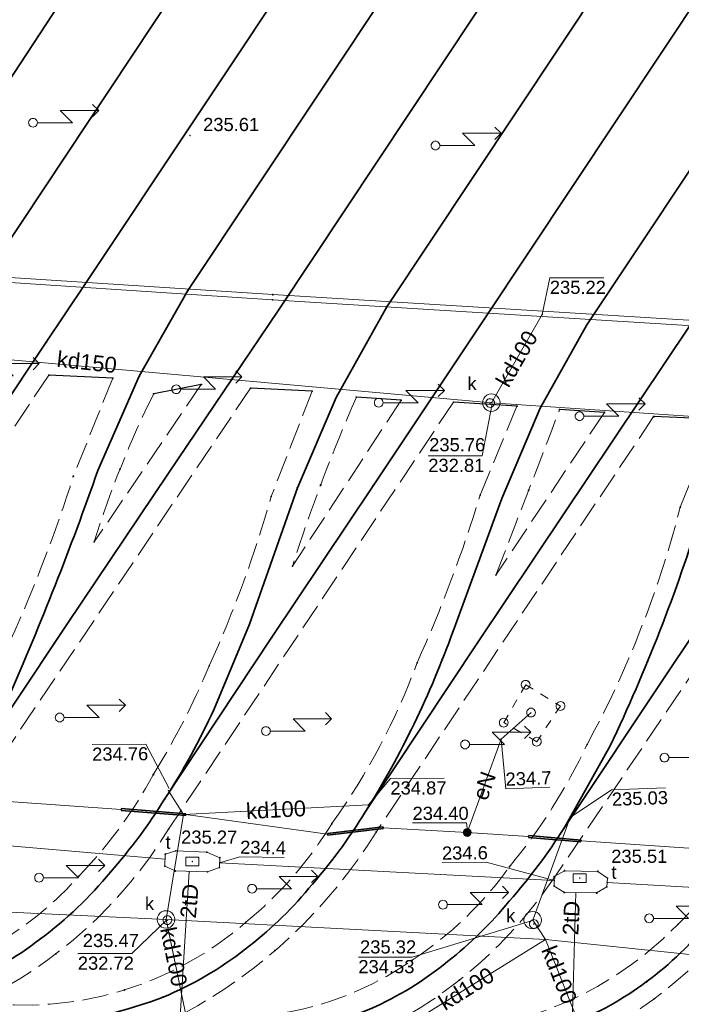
# Model space of a CAD drawing. Header units: metres. Extents: x 6603648 to 6604252, y 5739748 to 5740166.
# Tile 30 of 114: x 6603904 to 6603942, y 5739851 to 5739907. Entities that reach past the tile are written whole.
import ezdxf
from ezdxf.enums import TextEntityAlignment as Align

# ---------------------------------------------------------------- set-up
doc = ezdxf.new("R2010")
doc.units = ezdxf.units.M
doc.linetypes.add('PRZER1-1', pattern=[1, 0.5, -0.5])
doc.linetypes.add('PRZER3-1', pattern=[2, 1.5, -0.5])
doc.layers.get('0').update_dxf_attribs({"linetype": 'CONTINUOUS'})
for name, color, linetype, lineweight, true_color in [('GSLKOU', 7, 'CONTINUOUS', 18, 0x0a0909), ('GSLKRW', 7, 'CONTINUOUS', 25, 0x0a0909), ('GSLTTR', 7, 'CONTINUOUS', 35, 0x0a0909), ('GSPPRB', 7, 'CONTINUOUS', 18, 0x0a0909), ('GSPWPS', 7, 'CONTINUOUS', 13, 0x0a0909), ('GSPWPS_O', 7, 'CONTINUOUS', 13, 0x0a0909), ('GSSPDR', 7, 'CONTINUOUS', 18, 0x0a0909), ('GULENN', 1, 'CONTINUOUS', 18, 0xff0000), ('GULENN_O', 1, 'CONTINUOUS', 18, 0xff0000), ('GULEOR', 1, 'CONTINUOUS', 35, 0xff0000), ('GULKDP', 7, 'CONTINUOUS', 18, 0x803300), ('GULKDP_O', 7, 'CONTINUOUS', 18, 0x803300), ('GULTPR', 7, 'CONTINUOUS', 18, 0xff9100), ('GULTPR_O', 7, 'CONTINUOUS', 18, 0xff9100), ('GUPISL', 7, 'CONTINUOUS', 18, 0x0a0909), ('GUPKSD', 7, 'CONTINUOUS', 18, 0x803300), ('GUPKWZ', 7, 'CONTINUOUS', 18, 0x0a0909), ('GUPKWZ_O', 7, 'CONTINUOUS', 18, 0x0a0909), ('GUPTWZ', 7, 'CONTINUOUS', 18, 0x0a0909), ('GUPTWZ_O', 7, 'CONTINUOUS', 18, 0x0a0909), ('GUSIKP', 7, 'CONTINUOUS', 18, 0x0a0909), ('GUSISL', 7, 'CONTINUOUS', 18, 0x0a0909)]:
    doc.layers.add(name, color=color, linetype=linetype, lineweight=lineweight, true_color=true_color)
for name, color, linetype, true_color in [('GUPESH', 1, 'CONTINUOUS', 0xff0000), ('GUPESH_O', 1, 'CONTINUOUS', 0xff0000), ('GUPEUI', 7, 'CONTINUOUS', 0x0a0909), ('GUPKSH', 7, 'CONTINUOUS', 0x803300), ('GUPKSH_O', 7, 'CONTINUOUS', 0x803300), ('GUPTSH', 7, 'CONTINUOUS', 0xff9100), ('GUPTSH_O', 7, 'CONTINUOUS', 0xff9100)]:
    doc.layers.add(name, color=color, linetype=linetype, true_color=true_color)
doc.styles.add('Arial', font='arial.ttf')

# ---------------------------------------------------------------- blocks, each defined once
blk = doc.blocks.new('GSPPRB0')
at = {"color": 0, "lineweight": 18}
blk.add_lwpolyline([(-0.007955, 0.0225), (0.007955, 0.0225), (0.0225, 0.007955), (0.0225, -0.007955), (0.007955, -0.0225), (-0.007955, -0.0225), (-0.0225, -0.007955), (-0.0225, 0.007955)], close=True, dxfattribs=at)
blk = doc.blocks.new('GSPWPS1')
blk.add_hatch(color=0).paths.add_polyline_path([(0, 0.045), (-0.011647, 0.043467), (-0.0225, 0.038971), (-0.03182, 0.03182), (-0.038971, 0.0225), (-0.043467, 0.011647), (-0.045, 0), (-0.043467, -0.011647), (-0.038971, -0.0225), (-0.03182, -0.03182), (-0.0225, -0.038971), (-0.011647, -0.043467), (0, -0.045), (0.011647, -0.043467), (0.0225, -0.038971), (0.03182, -0.03182), (0.038971, -0.0225), (0.043467, -0.011647), (0.045, 0), (0.043467, 0.011647), (0.038971, 0.0225), (0.03182, 0.03182), (0.0225, 0.038971), (0.011647, 0.043467)])
blk = doc.blocks.new('GUPISL1_5')
at = {"color": 0}
for points in [[(0.25, 0), (2.25, 0), (1.55, 0.7), (3.75, 0.7)], [(3.396745, 1.05234), (3.75, 0.7), (3.396745, 0.34766)]]:
    blk.add_lwpolyline(points, dxfattribs=at)
blk.add_lwpolyline([(0.25, 0), (0.241481, -0.064705), (0.216506, -0.125), (0.176777, -0.176777), (0.125, -0.216506), (0.064705, -0.241481), (0, -0.25), (-0.064705, -0.241481), (-0.125, -0.216506), (-0.176777, -0.176777), (-0.216506, -0.125), (-0.241481, -0.064705), (-0.25, 0), (-0.241481, 0.064705), (-0.216506, 0.125), (-0.176777, 0.176777), (-0.125, 0.216506), (-0.064705, 0.241481), (0, 0.25), (0.064705, 0.241481), (0.125, 0.216506), (0.176777, 0.176777), (0.216506, 0.125), (0.241481, 0.064705)], close=True, dxfattribs=at)
blk = doc.blocks.new('GUPESH1')
blk.add_hatch(color=0).paths.add_polyline_path([(0, 0.045), (-0.011647, 0.043467), (-0.0225, 0.038971), (-0.03182, 0.03182), (-0.038971, 0.0225), (-0.043467, 0.011647), (-0.045, 0), (-0.043467, -0.011647), (-0.038971, -0.0225), (-0.03182, -0.03182), (-0.0225, -0.038971), (-0.011647, -0.043467), (0, -0.045), (0.011647, -0.043467), (0.0225, -0.038971), (0.03182, -0.03182), (0.038971, -0.0225), (0.043467, -0.011647), (0.045, 0), (0.043467, 0.011647), (0.038971, 0.0225), (0.03182, 0.03182), (0.0225, 0.038971), (0.011647, 0.043467)])
blk = doc.blocks.new('GUPISL1_4')
at = {"color": 0}
blk.add_lwpolyline([(0.25, 0), (0.241481, -0.064705), (0.216506, -0.125), (0.176777, -0.176777), (0.125, -0.216506), (0.064705, -0.241481), (0, -0.25), (-0.064705, -0.241481), (-0.125, -0.216506), (-0.176777, -0.176777), (-0.216506, -0.125), (-0.241481, -0.064705), (-0.25, 0), (-0.241481, 0.064705), (-0.216506, 0.125), (-0.176777, 0.176777), (-0.125, 0.216506), (-0.064705, 0.241481), (0, 0.25), (0.064705, 0.241481), (0.125, 0.216506), (0.176777, 0.176777), (0.216506, 0.125), (0.241481, 0.064705)], close=True, dxfattribs=at)
blk = doc.blocks.new('GUPEUI1')
blk.add_hatch(color=0).paths.add_polyline_path([(0, 0.25), (-0.064705, 0.241481), (-0.125, 0.216506), (-0.176777, 0.176777), (-0.216506, 0.125), (-0.241481, 0.064705), (-0.25, 0), (-0.241481, -0.064705), (-0.216506, -0.125), (-0.176777, -0.176777), (-0.125, -0.216506), (-0.064705, -0.241481), (0, -0.25), (0.064705, -0.241481), (0.125, -0.216506), (0.176777, -0.176777), (0.216506, -0.125), (0.241481, -0.064705), (0.25, 0), (0.241481, 0.064705), (0.216506, 0.125), (0.176777, 0.176777), (0.125, 0.216506), (0.064705, 0.241481)])
blk = doc.blocks.new('GUPTSH1')
blk.add_hatch(color=0).paths.add_polyline_path([(0, 0.045), (-0.011647, 0.043467), (-0.0225, 0.038971), (-0.03182, 0.03182), (-0.038971, 0.0225), (-0.043467, 0.011647), (-0.045, 0), (-0.043467, -0.011647), (-0.038971, -0.0225), (-0.03182, -0.03182), (-0.0225, -0.038971), (-0.011647, -0.043467), (0, -0.045), (0.011647, -0.043467), (0.0225, -0.038971), (0.03182, -0.03182), (0.038971, -0.0225), (0.043467, -0.011647), (0.045, 0), (0.043467, 0.011647), (0.038971, 0.0225), (0.03182, 0.03182), (0.0225, 0.038971), (0.011647, 0.043467)])
blk = doc.blocks.new('GUPKWZ1_1')
at = {"color": 0}
blk.add_lwpolyline([(0.25, 0), (0.241481, -0.064705), (0.216506, -0.125), (0.176777, -0.176777), (0.125, -0.216506), (0.064705, -0.241481), (0, -0.25), (-0.064705, -0.241481), (-0.125, -0.216506), (-0.176777, -0.176777), (-0.216506, -0.125), (-0.241481, -0.064705), (-0.25, 0), (-0.241481, 0.064705), (-0.216506, 0.125), (-0.176777, 0.176777), (-0.125, 0.216506), (-0.064705, 0.241481), (0, 0.25), (0.064705, 0.241481), (0.125, 0.216506), (0.176777, 0.176777), (0.216506, 0.125), (0.241481, 0.064705)], close=True, dxfattribs=at)
blk = doc.blocks.new('GUPKSD1_1')
at = {"color": 0}
blk.add_lwpolyline([(0.5, 0), (0.482963, -0.12941), (0.433013, -0.25), (0.353553, -0.353553), (0.25, -0.433013), (0.12941, -0.482963), (0, -0.5), (-0.12941, -0.482963), (-0.25, -0.433013), (-0.353553, -0.353553), (-0.433013, -0.25), (-0.482963, -0.12941), (-0.5, 0), (-0.482963, 0.12941), (-0.433013, 0.25), (-0.353553, 0.353553), (-0.25, 0.433013), (-0.12941, 0.482963), (0, 0.5), (0.12941, 0.482963), (0.25, 0.433013), (0.353553, 0.353553), (0.433013, 0.25), (0.482963, 0.12941)], close=True, dxfattribs=at)
blk = doc.blocks.new('GUPTWZ1_3')
at = {"color": 0}
blk.add_lwpolyline([(0.375, -0.25), (-0.375, -0.25), (-0.375, 0.25), (0.375, 0.25)], close=True, dxfattribs=at)
blk = doc.blocks.new('GUPKSH1')
blk.add_hatch(color=0).paths.add_polyline_path([(0, 0.045), (-0.011647, 0.043467), (-0.0225, 0.038971), (-0.03182, 0.03182), (-0.038971, 0.0225), (-0.043467, 0.011647), (-0.045, 0), (-0.043467, -0.011647), (-0.038971, -0.0225), (-0.03182, -0.03182), (-0.0225, -0.038971), (-0.011647, -0.043467), (0, -0.045), (0.011647, -0.043467), (0.0225, -0.038971), (0.03182, -0.03182), (0.038971, -0.0225), (0.043467, -0.011647), (0.045, 0), (0.043467, 0.011647), (0.038971, 0.0225), (0.03182, 0.03182), (0.0225, 0.038971), (0.011647, 0.043467)])
blk = doc.blocks.new('GUSISL2_1')
at = {"color": 0}
blk.add_lwpolyline([(0.25, 0), (0.241481, -0.064705), (0.216506, -0.125), (0.176777, -0.176777), (0.125, -0.216506), (0.064705, -0.241481), (0, -0.25), (-0.064705, -0.241481), (-0.125, -0.216506), (-0.176777, -0.176777), (-0.216506, -0.125), (-0.241481, -0.064705), (-0.25, 0), (-0.241481, 0.064705), (-0.216506, 0.125), (-0.176777, 0.176777), (-0.125, 0.216506), (-0.064705, 0.241481), (0, 0.25), (0.064705, 0.241481), (0.125, 0.216506), (0.176777, 0.176777), (0.216506, 0.125), (0.241481, 0.064705)], close=True, dxfattribs=at)

msp = doc.modelspace()

# ---------------------------------------------------------------- linework, layer by layer
at = {"layer": 'GSLKOU', "color": 18, "linetype": 'PRZER3-1', "lineweight": 18, "true_color": 0x0a0909}
for points in [[(6603905.421, 5739886.543), (6603889.689, 5739863.073)], [(6603909.065, 5739886.376), (6603906.817, 5739880.769)], [(6603916.939, 5739885.803), (6603899.387, 5739859.766)], [(6603914.124, 5739886.007), (6603908.003, 5739877.022)], [(6603920.453, 5739885.624), (6603918.113, 5739879.615)], [(6603925.535, 5739885.105), (6603919.333, 5739875.639)], [(6603928.527, 5739885.005), (6603912.253, 5739860.614)], [(6603932.153, 5739884.768), (6603930.044, 5739879.694)], [(6603939.956, 5739884.174), (6603924.109, 5739860.451)], [(6603937.151, 5739884.418), (6603930.946, 5739875.122)], [(6603943.5, 5739884.035), (6603941.481, 5739879.003)], [(6603951.593, 5739883.457), (6603934.284, 5739857.845)]]:
    msp.add_lwpolyline(points, dxfattribs=at)
for points in [[(6603911.404, 5739885.472, 0.039473), (6603908.003, 5739877.022)], [(6603922.98, 5739885.284, 0.026304), (6603919.333, 5739875.639)], [(6603934.587, 5739884.576, -0.001097), (6603930.946, 5739875.122)], [(6603906.817, 5739880.769, -0.029516), (6603903.215, 5739871.365)], [(6603918.113, 5739879.615, -0.037085), (6603914.577, 5739869.943)], [(6603930.044, 5739879.694, -0.031855), (6603926.446, 5739870.11)], [(6603941.481, 5739879.003, -0.061178), (6603936.161, 5739865.454)], [(6603914.577, 5739869.943, -0.038964), (6603911.381, 5739863.727)], [(6603926.446, 5739870.11, -0.06691), (6603921.579, 5739860.931)], [(6603936.161, 5739865.454, -0.062195), (6603931.731, 5739858.474)], [(6603911.381, 5739863.727, -0.067537), (6603907.146, 5739857.951)], [(6603921.579, 5739860.931, -0.08371), (6603916.671, 5739855.301)], [(6603945.838, 5739861.247, -0.083497), (6603941.339, 5739855.175)], [(6603901.369, 5739850.754, 0.142661), (6603912.253, 5739860.614)], [(6603913.056, 5739850.058, 0.131918), (6603924.109, 5739860.451)], [(6603931.731, 5739858.474, -0.091719), (6603926.167, 5739853.131)], [(6603907.146, 5739857.951, -0.077474), (6603902.452, 5739854.086)], [(6603924.466, 5739849.186, 0.127635), (6603934.284, 5739857.845)], [(6603935.693, 5739848.421, 0.141911), (6603945.616, 5739856.852)], [(6603916.671, 5739855.301, -0.217444), (6603901.369, 5739850.754)], [(6603941.339, 5739855.175, -0.234135), (6603924.466, 5739849.186)], [(6603952.961, 5739854.678, -0.250532), (6603935.693, 5739848.421)], [(6603926.167, 5739853.131, -0.191375), (6603913.056, 5739850.058)]]:
    msp.add_lwpolyline(points, format="xyb", dxfattribs=at)
at = {"layer": 'GSLKRW', "color": 18, "linetype": 'Continuous', "lineweight": 25, "true_color": 0x0a0909}
for points in [[(6603909.065, 5739886.376), (6603905.421, 5739886.543)], [(6603914.124, 5739886.007), (6603911.404, 5739885.472)], [(6603920.453, 5739885.624), (6603916.939, 5739885.803)], [(6603925.535, 5739885.105), (6603922.98, 5739885.284)], [(6603932.153, 5739884.768), (6603928.527, 5739885.005)], [(6603937.151, 5739884.418), (6603934.587, 5739884.576)], [(6603943.5, 5739884.035), (6603939.956, 5739884.174)]]:
    msp.add_lwpolyline(points, dxfattribs=at)
at = {"layer": 'GSLTTR', "color": 18, "linetype": 'Continuous', "lineweight": 35, "true_color": 0x0a0909}
for points in [[(6603896.25, 5739892.88), (6603911.631, 5739916.334), (6603950.637, 5739974.765), (6603974.788, 5740010.882), (6603979.5, 5740017.849, -0.000192), (6603983.94, 5740024.508, -0.001582), (6603986.204, 5740027.9, 0.000426), (6603988.97, 5740031.98, 0.004336), (6603993.815, 5740039.164, -0.036542), (6603995.936, 5740042.396, -0.023585), (6603997.69, 5740044.459, -0.03739), (6604000.116, 5740046.765, -0.047473), (6604003.608, 5740049.112, -0.040836), (6604006.48, 5740050.414, -0.06058), (6604013.511, 5740051.817)], [(6603907.47, 5739891.72), (6603959.098, 5739969.244), (6603986.911, 5740010.264), (6603996.213, 5740024.022), (6603999.054, 5740028.236), (6604001.548, 5740031.898), (6604004.612, 5740036.486, -0.022703), (6604006.814, 5740039.93, -0.028265), (6604009.033, 5740042.819, -0.0332), (6604011.444, 5740045.328, -0.033324), (6604013.909, 5740047.316, -0.038936), (6604016.259, 5740048.77, -0.035485), (6604018.729, 5740049.816, -0.028406), (6604020.906, 5740050.418, -0.05685), (6604026.813, 5740050.914)], [(6603918.53, 5739890.25), (6603967.354, 5739963.72), (6603998.333, 5740009.765), (6604011.058, 5740028.486), (6604015.654, 5740035.184, -0.01128), (6604017.415, 5740037.975, -0.01685), (6604019.277, 5740040.65, -0.034438), (6604021.279, 5740043.153, -0.03057), (6604023.336, 5740045.131, -0.025118), (6604025.371, 5740046.679, -0.035187), (6604027.47, 5740047.97, -0.026479), (6604029.461, 5740048.856, -0.029223), (6604031.315, 5740049.468, -0.059118), (6604037.573, 5740050.167)], [(6603930.3, 5739889.75), (6603975.754, 5739958.134), (6604009.346, 5740008.406), (6604016.521, 5740019.144), (6604020.679, 5740025.269), (6604027.863, 5740035.702, -0.024055), (6604029.884, 5740038.808, -0.027156), (6604032.159, 5740041.665, -0.038167), (6604034.604, 5740044.144, -0.042207), (6604037.718, 5740046.421, -0.044888), (6604040.675, 5740047.94, -0.03282), (6604043.302, 5740048.782, -0.061151), (6604048.92, 5740049.444)], [(6603901.36, 5739891.53), (6603916.374, 5739914.169), (6603955.103, 5739971.81), (6603980.959, 5740010.601, 0.026695), (6603983.431, 5740014.593, 0.023228), (6603984.865, 5740017.451, 0.008916), (6603986.018, 5740020.406, -0.006077), (6603987.85, 5740025.899, -0.016236), (6603989.33, 5740030.039, -0.042441), (6603993.815, 5740039.164)], [(6603890.56, 5739893.46), (6603896.116, 5739902.176, 0.000041), (6603907.659, 5739919.48, -0.001358), (6603946.278, 5739977.418, 0.000034), (6603959.449, 5739997.022, 0.00105), (6603968.392, 5740010.336, 0.023015), (6603970.977, 5740014.207, 0.021063), (6603972.91, 5740017.72, 0.021733), (6603974.872, 5740022.245, -0.013064), (6603976.367, 5740026.691, -0.011544), (6603978.438, 5740031.854, -0.017105), (6603979.474, 5740034.203, -0.012345), (6603981.751, 5740038.486)], [(6603913.36, 5739891.38), (6603963.299, 5739966.418), (6603992.674, 5740010.235, 0.036233), (6603995.876, 5740016.153), (6603996.989, 5740018.674), (6603999.115, 5740024.634, -0.012661), (6603999.992, 5740027.05, -0.03074), (6604002.179, 5740031.811), (6604004.612, 5740036.486)], [(6603936.14, 5739889.42), (6603979.982, 5739955.244), (6604015.288, 5740008.042), (6604016.857, 5740010.501, 0.024999), (6604018.396, 5740013.326, 0.036034), (6604020.855, 5740019.815), (6604021.885, 5740022.946), (6604023.678, 5740027.437), (6604025.94, 5740032.022), (6604027.863, 5740035.702)], [(6603924.71, 5739890.45), (6603971.58, 5739960.908), (6604003.854, 5740009.079), (6604005.813, 5740012.082, 0.018725), (6604007.31, 5740015.026, 0.032928), (6604010.121, 5740022.588), (6604012.117, 5740027.69), (6604013.461, 5740030.853), (6604015.654, 5740035.184)], [(6603913.36, 5739891.38), (6603910.58, 5739886.49), (6603908.21, 5739881.09, -0.019659), (6603903.08, 5739868.08), (6603900.37, 5739863.21, -0.046563), (6603897.02, 5739858.63, -0.070182), (6603892.83, 5739854.71, -0.060659), (6603888.63, 5739852.44, -0.033923), (6603886.15, 5739851.65, -0.071703), (6603878.04, 5739851.1)], [(6603924.71, 5739890.45), (6603921.82, 5739885.26), (6603919.61, 5739880.11), (6603916.88, 5739872.33), (6603914.83, 5739867.43, -0.03625), (6603912.03, 5739862.33, -0.0414), (6603908.93, 5739858.16, -0.060648), (6603904.94, 5739854.36, -0.069807), (6603900.37, 5739851.72, -0.10975), (6603889.78, 5739850.33)], [(6603936.14, 5739889.42), (6603933.48, 5739884.65), (6603931.29, 5739879.5), (6603928.5, 5739871.92, -0.054006), (6603923.51, 5739861.63, -0.044837), (6603920.25, 5739857.22, -0.056421), (6603916.63, 5739853.76, -0.06823), (6603911.95, 5739851.03, -0.122326), (6603900.86, 5739849.6)], [(6603947.54, 5739888.54), (6603944.89, 5739883.88), (6603942.68, 5739878.71, -0.03547), (6603937.48, 5739865.37), (6603934.86, 5739860.71, -0.039206), (6603931.71, 5739856.51, -0.05499), (6603928.19, 5739853.06, -0.068432), (6603923.79, 5739850.36, -0.129582), (6603912.45, 5739848.85)], [(6603958.8, 5739887.37), (6603956.3, 5739882.87), (6603954.26, 5739878.04), (6603951.3, 5739869.74, -0.052984), (6603946.55, 5739860.13), (6603943.2, 5739855.45, -0.066909), (6603939.54, 5739851.89, -0.061477), (6603935.29, 5739849.51, -0.113204), (6603924.31, 5739848.03)]]:
    msp.add_lwpolyline(points, format="xyb", dxfattribs=at)
for points in [[(6603907.47, 5739891.72), (6603905.27, 5739888.43), (6603899.57, 5739879.89), (6603893.99, 5739871.6), (6603888.91, 5739863.94)], [(6603918.53, 5739890.25), (6603912.25, 5739880.94), (6603906.44, 5739872.3), (6603900.37, 5739863.21)], [(6603930.3, 5739889.75), (6603923.93, 5739880.22), (6603918.16, 5739871.58), (6603912.03, 5739862.33)], [(6603942.04, 5739889.39), (6603934.79, 5739878.56), (6603929.9, 5739871.25), (6603923.51, 5739861.63)], [(6603953.04, 5739887.82), (6603946.98, 5739878.83), (6603940.79, 5739869.6), (6603934.86, 5739860.71)]]:
    msp.add_lwpolyline(points, dxfattribs=at)
at = {"layer": 'GSSPDR', "color": 18, "linetype": 'Continuous', "lineweight": 18, "true_color": 0x0a0909}
msp.add_lwpolyline([(6603883.895, 5739893.103), (6603918.188, 5739890.849), (6604012.115, 5739885.04), (6604014.514, 5739884.891), (6604014.561, 5739885.204), (6604012.299, 5739885.344), (6603918.212, 5739891.14), (6603884.06, 5739893.356)], dxfattribs=at)
at = {"layer": 'GULENN', "color": 1, "linetype": 'Continuous', "lineweight": 18, "true_color": 0xff0000}
for points in [[(6603929.311, 5739860.426), (6603931.244, 5739865.756), (6603932.959, 5739867.275)], [(6603909.55, 5739861.74), (6603900.666, 5739862.362)], [(6603921.331, 5739860.326), (6603913.237, 5739861.444)], [(6603932.816, 5739860.196), (6603929.311, 5739860.426), (6603924.514, 5739860.7)], [(6603944.485, 5739859.369), (6603935.812, 5739859.946)]]:
    msp.add_lwpolyline(points, dxfattribs=at)
at = {"layer": 'GULEOR', "color": 1, "linetype": 'Continuous', "lineweight": 35, "true_color": 0xff0000}
for points in [[(6603909.546, 5739861.69), (6603913.233, 5739861.394)], [(6603913.241, 5739861.494), (6603909.554, 5739861.79)], [(6603921.325, 5739860.375), (6603924.508, 5739860.749)], [(6603924.52, 5739860.65), (6603921.337, 5739860.276)], [(6603935.808, 5739859.896), (6603932.812, 5739860.146)], [(6603932.82, 5739860.246), (6603935.816, 5739859.996)]]:
    msp.add_lwpolyline(points, dxfattribs=at)
at = {"layer": 'GULKDP', "color": 36, "linetype": 'Continuous', "lineweight": 18, "true_color": 0x803300}
for points in [[(6603990.419, 5739850.718), (6603970.741, 5739851.771), (6603969.771, 5739851.904), (6603946.905, 5739853.447), (6603945.872, 5739853.066), (6603933.785, 5739854.314), (6603912.107, 5739855.46), (6603897.847, 5739856.128), (6603898.732, 5739857.042), (6603897.847, 5739856.128), (6603875, 5739857.198), (6603834.465, 5739859.186), (6603804.951, 5739878.959), (6603779.971, 5739895.121), (6603766.206, 5739905.698), (6603764.477, 5739907.103)], [(6603930.689, 5739884.968), (6603933.588, 5739889.998)], [(6603971.163, 5739882.219), (6603930.689, 5739884.968), (6603885.357, 5739889.021)], [(6603912.249, 5739862.814), (6603913.107, 5739861.451), (6603912.107, 5739855.46)], [(6603923.668, 5739862.003), (6603913.107, 5739861.451)], [(6603935.195, 5739861.284), (6603933.052, 5739855.419)], [(6603910.277, 5739848.962), (6603913.326, 5739849.563), (6603912.107, 5739855.46)], [(6603933.052, 5739855.419), (6603933.785, 5739854.314)], [(6603924.689, 5739848), (6603924.735, 5739848.701), (6603933.785, 5739854.314)], [(6603936.267, 5739847.232), (6603936.313, 5739847.933), (6603933.785, 5739854.314)]]:
    msp.add_lwpolyline(points, dxfattribs=at)
at = {"layer": 'GULTPR', "color": 30, "linetype": 'Continuous', "lineweight": 18, "true_color": 0xff9100}
for points in [[(6603891.374, 5739860.675), (6603912.054, 5739858.911)], [(6603915.17, 5739858.689), (6603934.281, 5739857.69)], [(6603913.436, 5739858.205), (6603912.73, 5739846.851)], [(6603937.307, 5739857.573), (6603957.82, 5739856.383)], [(6603935.514, 5739856.991), (6603935.185, 5739845.35)]]:
    msp.add_lwpolyline(points, dxfattribs=at)
at = {"layer": 'GUPESH_O', "color": 1, "linetype": 'Continuous', "lineweight": 13, "true_color": 0xff0000, "flags": 128}
for points in [[(6603931.244, 5739865.756), (6603931.519, 5739862.919), (6603934.037, 5739863.011)], [(6603929.343, 5739860.412), (6603929.268, 5739860.973), (6603926.188, 5739860.973)]]:
    msp.add_lwpolyline(points, dxfattribs=at)
at = {"layer": 'GUPKSH_O', "color": 36, "linetype": 'Continuous', "lineweight": 13, "true_color": 0x803300, "flags": 128}
for points in [[(6603934.028, 5739892.104), (6603933.588, 5739889.998)], [(6603934.028, 5739892.104), (6603937.108, 5739892.104)], [(6603930.727, 5739884.913), (6603930.165, 5739881.938), (6603927.085, 5739881.938)], [(6603912.292, 5739862.929), (6603910.963, 5739865.471), (6603907.883, 5739865.443)], [(6603923.668, 5739862.003), (6603924.922, 5739863.517), (6603928.002, 5739863.519)], [(6603935.195, 5739861.284), (6603937.554, 5739862.87), (6603940.633, 5739862.971)], [(6603912.15, 5739855.434), (6603910.149, 5739853.512), (6603907.069, 5739853.512)], [(6603932.975, 5739855.387), (6603926.172, 5739853.314), (6603923.092, 5739853.314)]]:
    msp.add_lwpolyline(points, dxfattribs=at)
at = {"layer": 'GUPTSH_O', "color": 30, "linetype": 'Continuous', "lineweight": 13, "true_color": 0xff9100, "flags": 128}
for points in [[(6603915.17, 5739858.689), (6603916.331, 5739859.039), (6603918.851, 5739858.995)], [(6603934.281, 5739857.69), (6603930.391, 5739858.722), (6603927.871, 5739858.704)]]:
    msp.add_lwpolyline(points, dxfattribs=at)
at = {"layer": 'GUSIKP', "color": 30, "linetype": 'Continuous', "lineweight": 18, "true_color": 0xff9100}
for points in [[(6603912.066, 5739859.185), (6603912.664, 5739859.382), (6603914.436, 5739859.299), (6603915.182, 5739858.986), (6603915.16, 5739858.426), (6603914.477, 5739858.175), (6603912.621, 5739858.228), (6603912.037, 5739858.501)], [(6603934.278, 5739857.909), (6603934.864, 5739858.243), (6603936.768, 5739858.206), (6603937.328, 5739857.821), (6603937.287, 5739857.325), (6603936.701, 5739856.974), (6603934.86, 5739857), (6603934.277, 5739857.368)]]:
    msp.add_lwpolyline(points, close=True, dxfattribs=at)
at = {"layer": 'GUSISL', "color": 18, "linetype": 'PRZER1-1', "lineweight": 18, "true_color": 0x0a0909}
msp.add_lwpolyline([(6603932.649, 5739868.862), (6603934.638, 5739867.649), (6603933.287, 5739865.611), (6603931.395, 5739866.699)], close=True, dxfattribs=at)

# ---------------------------------------------------------------- block references
at = {"layer": 'GSPPRB', "color": 18, "linetype": 'Continuous', "lineweight": 18, "true_color": 0x0a0909, "rotation": 90}
for p in [(6603907.47, 5739891.72), (6603913.36, 5739891.38), (6603918.188, 5739890.849), (6603918.212, 5739891.14), (6603918.53, 5739890.25), (6603924.71, 5739890.45), (6603930.3, 5739889.75), (6603936.14, 5739889.42), (6603905.27, 5739888.43), (6603905.421, 5739886.543), (6603909.065, 5739886.376), (6603910.58, 5739886.49), (6603914.124, 5739886.007), (6603916.939, 5739885.803), (6603920.453, 5739885.624), (6603911.404, 5739885.472), (6603921.82, 5739885.26), (6603922.98, 5739885.284), (6603925.535, 5739885.105), (6603928.527, 5739885.005), (6603932.153, 5739884.768), (6603933.48, 5739884.65), (6603934.587, 5739884.576), (6603937.151, 5739884.418), (6603939.956, 5739884.174), (6603909.48, 5739881.173), (6603906.817, 5739880.769), (6603908.21, 5739881.09), (6603912.25, 5739880.94), (6603919.61, 5739880.11), (6603920.941, 5739880.272), (6603923.93, 5739880.22), (6603918.113, 5739879.615), (6603930.044, 5739879.694), (6603931.29, 5739879.5), (6603932.819, 5739879.97), (6603941.481, 5739879.003), (6603934.79, 5739878.56), (6603908.003, 5739877.022), (6603919.333, 5739875.639), (6603930.946, 5739875.122), (6603905.2, 5739873.1), (6603906.44, 5739872.3), (6603916.88, 5739872.33), (6603918.16, 5739871.58), (6603928.5, 5739871.92), (6603929.9, 5739871.25), (6603914.577, 5739869.943), (6603926.446, 5739870.11), (6603939.6, 5739870.16), (6603940.79, 5739869.6), (6603914.83, 5739867.43), (6603926.36, 5739866.8), (6603936.161, 5739865.454), (6603937.48, 5739865.37), (6603911.381, 5739863.727), (6603912.03, 5739862.33), (6603909.55, 5739861.74), (6603913.237, 5739861.444), (6603923.51, 5739861.63), (6603921.579, 5739860.931), (6603912.253, 5739860.614), (6603921.331, 5739860.326), (6603924.109, 5739860.451), (6603924.514, 5739860.7), (6603934.86, 5739860.71), (6603932.816, 5739860.196), (6603935.812, 5739859.946), (6603912.066, 5739859.185), (6603912.664, 5739859.382), (6603914.436, 5739859.299), (6603915.182, 5739858.986), (6603908.93, 5739858.16), (6603912.037, 5739858.501), (6603912.621, 5739858.228), (6603914.477, 5739858.175), (6603915.16, 5739858.426), (6603931.731, 5739858.474), (6603934.864, 5739858.243), (6603936.768, 5739858.206), (6603907.146, 5739857.951), (6603934.278, 5739857.909), (6603934.284, 5739857.845), (6603937.328, 5739857.821), (6603920.25, 5739857.22), (6603934.277, 5739857.368), (6603934.86, 5739857), (6603936.701, 5739856.974), (6603937.287, 5739857.325), (6603931.71, 5739856.51), (6603916.671, 5739855.301), (6603941.339, 5739855.175), (6603904.94, 5739854.36), (6603916.63, 5739853.76), (6603918.334, 5739853.684), (6603905.815, 5739853.493), (6603926.167, 5739853.131), (6603928.19, 5739853.06), (6603928.87, 5739852.005), (6603939.54, 5739851.89), (6603909.737, 5739851.432), (6603911.95, 5739851.03), (6603939.984, 5739850.927)]:
    msp.add_blockref('GSPPRB0', p, dxfattribs=at)
at = {"layer": 'GSPWPS', "color": 18, "linetype": 'Continuous', "lineweight": 13, "true_color": 0x0a0909, "rotation": 90}
msp.add_blockref('GSPWPS1', (6603913.476, 5739900.232), dxfattribs=at)
at = {"layer": 'GUPESH', "color": 1, "linetype": 'Continuous', "lineweight": 5, "true_color": 0xff0000, "rotation": 90}
for p in [(6603931.244, 5739865.756), (6603929.311, 5739860.426)]:
    msp.add_blockref('GUPESH1', p, dxfattribs=at)
at = {"layer": 'GUPEUI', "color": 18, "linetype": 'Continuous', "lineweight": 5, "true_color": 0x0a0909, "rotation": 90}
msp.add_blockref('GUPEUI1', (6603929.311, 5739860.426), dxfattribs=at)
at = {"layer": 'GUPISL', "color": 18, "linetype": 'Continuous', "lineweight": 18, "true_color": 0x0a0909}
for name, p, rotation in [('GUPISL1_5', (6603904.511, 5739900.955), 359.9999974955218), ('GUPISL1_5', (6603927.5, 5739899.655), 359.9999974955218), ('GUPISL1_5', (6603901.121, 5739886.506), 359.9999974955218), ('GUPISL1_5', (6603912.689, 5739885.738), 359.9999974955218), ('GUPISL1_5', (6603924.257, 5739884.97), 359.9999974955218), ('GUPISL1_5', (6603935.725, 5739884.199), 359.9999974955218), ('GUPISL1_5', (6603906.034, 5739866.991), 359.9999974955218), ('GUPISL1_5', (6603917.812, 5739866.217), 359.9999974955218), ('GUPISL1_4', (6603932.959, 5739867.275), 90), ('GUPISL1_5', (6603929.19, 5739865.454), 359.9999974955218), ('GUPISL1_5', (6603940.577, 5739864.702), 359.9999974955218), ('GUPISL1_5', (6603904.857, 5739857.845), 359.9999974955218), ('GUPISL1_5', (6603917.025, 5739857.214), 359.9999974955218), ('GUPISL1_5', (6603927.923, 5739856.307), 359.9999974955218), ('GUPISL1_5', (6603939.702, 5739855.523), 359.9999974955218)]:
    msp.add_blockref(name, p, dxfattribs=dict(at, rotation=rotation))
at = {"layer": 'GUPKSD', "color": 36, "linetype": 'Continuous', "lineweight": 18, "true_color": 0x803300, "rotation": 90}
for p in [(6603930.689, 5739884.968), (6603912.107, 5739855.46), (6603933.052, 5739855.419)]:
    msp.add_blockref('GUPKSD1_1', p, dxfattribs=at)
at = {"layer": 'GUPKSH', "color": 36, "linetype": 'Continuous', "lineweight": 5, "true_color": 0x803300, "rotation": 90}
for p in [(6603933.588, 5739889.998), (6603930.619, 5739884.947), (6603930.689, 5739884.968), (6603912.249, 5739862.814), (6603923.668, 5739862.003), (6603935.195, 5739861.284), (6603912.107, 5739855.46), (6603912.188, 5739855.422), (6603933.052, 5739855.419), (6603933.117, 5739855.201)]:
    msp.add_blockref('GUPKSH1', p, dxfattribs=at)
at = {"layer": 'GUPKWZ', "color": 18, "linetype": 'Continuous', "lineweight": 18, "true_color": 0x0a0909, "rotation": 90}
for p in [(6603930.619, 5739884.947), (6603912.188, 5739855.422), (6603933.117, 5739855.201)]:
    msp.add_blockref('GUPKWZ1_1', p, dxfattribs=at)
at = {"layer": 'GUPTSH', "color": 30, "linetype": 'Continuous', "lineweight": 5, "true_color": 0xff9100, "rotation": 90}
for p in [(6603913.611, 5739858.771), (6603915.17, 5739858.689), (6603934.281, 5739857.69), (6603935.737, 5739857.824), (6603937.307, 5739857.573)]:
    msp.add_blockref('GUPTSH1', p, dxfattribs=at)
at = {"layer": 'GUPTWZ', "color": 18, "linetype": 'Continuous', "lineweight": 18, "true_color": 0x0a0909, "rotation": 359.9999974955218}
for p in [(6603913.611, 5739858.771), (6603935.737, 5739857.824)]:
    msp.add_blockref('GUPTWZ1_3', p, dxfattribs=at)
at = {"layer": 'GUSISL', "color": 18, "linetype": 'Continuous', "lineweight": 18, "true_color": 0x0a0909}
for p, rotation in [((6603932.649, 5739868.862), 328.619199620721), ((6603932.649, 5739868.862), 59.91276100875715), ((6603932.649, 5739868.862), 14.26598031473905), ((6603934.638, 5739867.649), 282.5367777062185), ((6603931.395, 5739866.699), 105.0054075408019), ((6603933.287, 5739865.611), 193.2762049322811)]:
    msp.add_blockref('GUSISL2_1', p, dxfattribs=dict(at, rotation=rotation))

# ---------------------------------------------------------------- texts
at = {"layer": 'GSPWPS_O', "color": 18, "linetype": 'Continuous', "lineweight": 0, "true_color": 0x0a0909, "style": 'Arial'}
msp.add_text('235.61', height=0.75, rotation=360, dxfattribs=at).set_placement((6603914.226, 5739900.482))
at = {"layer": 'GULENN_O', "color": 1, "linetype": 'Continuous', "lineweight": 0, "true_color": 0xff0000, "style": 'Arial'}
msp.add_text('eN', height=0.9, rotation=70.0619, dxfattribs=at).set_placement((6603930.701, 5739862.937), align=Align.CENTER)
at = {"layer": 'GULKDP_O', "color": 36, "linetype": 'Continuous', "lineweight": 0, "true_color": 0x803300, "style": 'Arial'}
for s, rotation, p in [('kd100', 60.033, (6603932.528, 5739887.258)), ('kd150', 353.7432, (6603907.54, 5739886.841)), ('kd100', 2.9902, (6603918.411, 5739861.278)), ('kd100', 281.6771, (6603912.115, 5739853.242)), ('kd100', 291.6188, (6603934.156, 5739852.136)), ('kd100', 31.808, (6603929.497, 5739851.125))]:
    msp.add_text(s, height=0.9, rotation=rotation, dxfattribs=at).set_placement(p, align=Align.CENTER)
at = {"layer": 'GULTPR_O', "color": 30, "linetype": 'Continuous', "lineweight": 0, "true_color": 0xff9100, "style": 'Arial'}
for rotation, p in [(85.2889, (6603913.891, 5739856.476)), (87.2306, (6603935.701, 5739855.519))]:
    msp.add_text('2tD', height=0.9, rotation=rotation, dxfattribs=at).set_placement(p, align=Align.CENTER)
at = {"layer": 'GUPESH_O', "color": 1, "linetype": 'Continuous', "lineweight": 0, "true_color": 0xff0000, "style": 'Arial'}
for s, rotation, p in [('234.7', 2.0874, (6603931.513, 5739863.091)), ('234.40', 360, (6603926.188, 5739861.146))]:
    msp.add_text(s, height=0.75, rotation=rotation, dxfattribs=at).set_placement(p)
at = {"layer": 'GUPKSH_O', "color": 36, "linetype": 'Continuous', "lineweight": 0, "true_color": 0x803300, "style": 'Arial'}
for s, rotation, p in [('235.22', 360, (6603934.028, 5739891.182)), ('235.76', 360, (6603927.138, 5739882.197)), ('232.81', 360, (6603927.085, 5739881.016)), ('234.76', 0.5208, (6603907.892, 5739864.521)), ('234.87', 0.0447, (6603924.923, 5739862.594)), ('235.03', 1.8877, (6603937.585, 5739861.948)), ('235.47', 360, (6603907.354, 5739853.884)), ('235.32', 360, (6603923.188, 5739853.517)), ('232.72', 360, (6603907.069, 5739852.59)), ('234.53', 360, (6603923.092, 5739852.392))]:
    msp.add_text(s, height=0.75, rotation=rotation, dxfattribs=at).set_placement(p)
at = {"layer": 'GUPKWZ_O', "color": 18, "linetype": 'Continuous', "lineweight": 0, "true_color": 0x0a0909, "style": 'Arial'}
for p in [(6603929.844, 5739885.692), (6603911.428, 5739855.998), (6603932.05, 5739855.302)]:
    msp.add_text('k', height=0.75, rotation=360, dxfattribs=at).set_placement(p, align=Align.RIGHT)
at = {"layer": 'GUPTSH_O', "color": 30, "linetype": 'Continuous', "lineweight": 0, "true_color": 0xff9100, "style": 'Arial'}
for s, rotation, p in [('235.27', 360, (6603912.972, 5739859.788)), ('234.4', 358.9971, (6603916.334, 5739859.212)), ('234.6', 0.4115, (6603927.87, 5739858.876)), ('235.51', 360, (6603937.537, 5739858.693))]:
    msp.add_text(s, height=0.75, rotation=rotation, dxfattribs=at).set_placement(p)
at = {"layer": 'GUPTWZ_O', "color": 18, "linetype": 'Continuous', "lineweight": 0, "true_color": 0x0a0909, "style": 'Arial'}
for p in [(6603912.37, 5739859.497), (6603937.837, 5739857.785)]:
    msp.add_text('t', height=0.75, rotation=360, dxfattribs=at).set_placement(p, align=Align.RIGHT)

doc.saveas('drawing.dxf')
